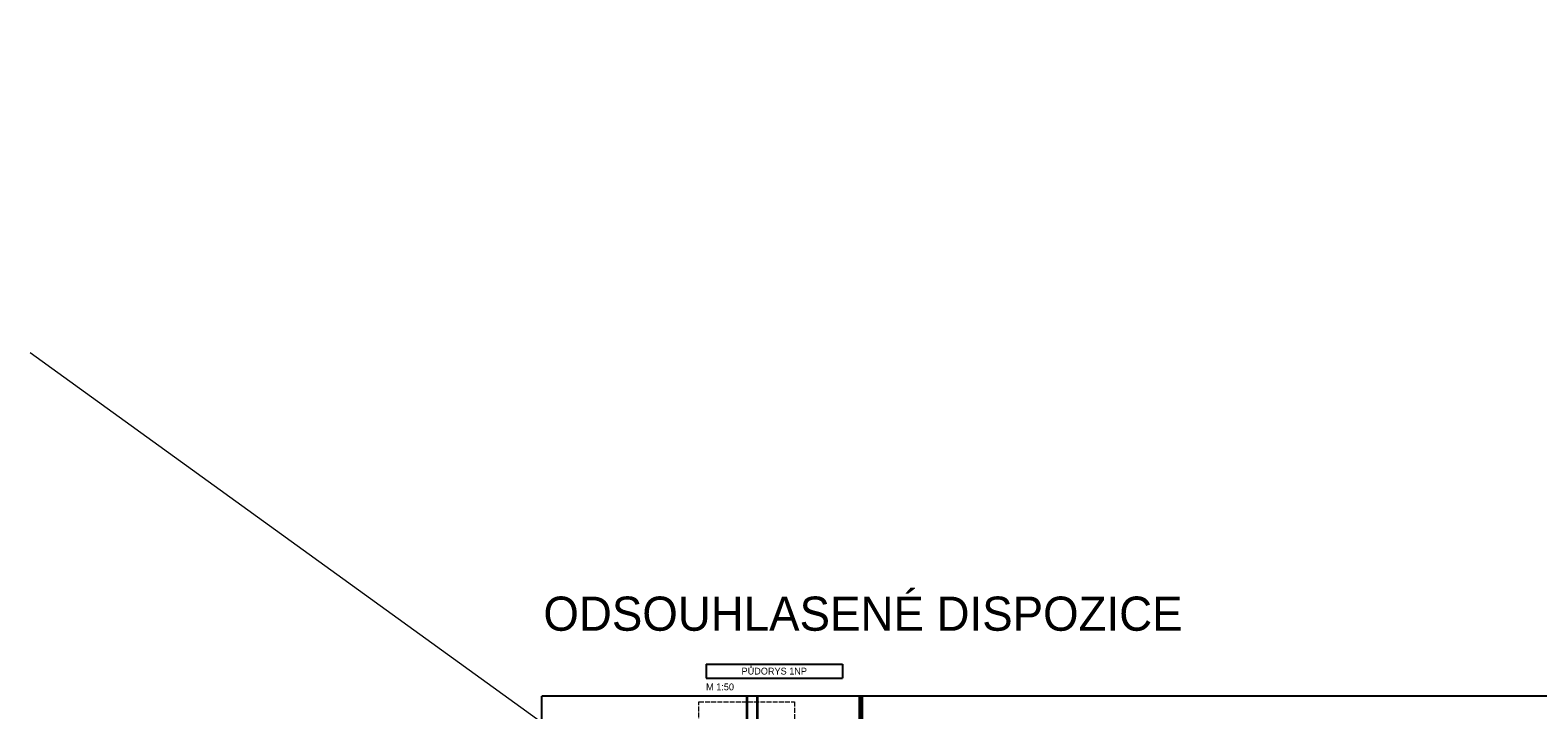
# Model space of a CAD drawing. Header units: millimetres. Extents: x -291499 to 405099, y -171163 to 417446.
# Tile 27 of 256: x -291499 to -247330, y 57364 to 77267. Entities that reach past the tile are written whole.
import ezdxf

# ---------------------------------------------------------------- set-up
doc = ezdxf.new("R2010")
doc.units = ezdxf.units.MM
doc.header["$LTSCALE"] = 12
doc.linetypes.add('ACAD_ISO02W100', pattern=[15, 12, -3])
for name, color, linetype, lineweight in [('koty', 6, 'Continuous', 9), ('text', 6, 'Continuous', 9), ('tlusta', 7, 'Continuous', 15), ('velmi_tlusta', 4, 'Continuous', 35)]:
    doc.layers.add(name, color=color, linetype=linetype, lineweight=lineweight)
doc.layers.add('netisk', color=30, linetype='Continuous', plot=False)
doc.styles.add('laplan N', font='txt')

# ---------------------------------------------------------------- blocks, each defined once
blk = doc.blocks.new('*T60')
at = {"layer": 'text', "color": 0, "lineweight": -2, "transparency": 16777216}
for p, q in [((0, 0), (3995, 0)), ((0, 0), (0, -417)), ((3995, 0), (3995, -417)), ((0, -417), (3995, -417))]:
    blk.add_line(p, q, dxfattribs=at)
at = {"layer": 'text', "transparency": 16777216, "insert": (1997, -208), "char_height": 200, "width": 3844.77, "attachment_point": 5, "style": 'laplan N'}
blk.add_mtext('PŮDORYS 1NP', dxfattribs=at)

msp = doc.modelspace()

# ---------------------------------------------------------------- linework, layer by layer
at = {"layer": 'koty'}
msp.add_line((-291498.9, 67826.3), (-222567.4, 18035.6), dxfattribs=at)
at = {"layer": 'netisk'}
for p in [(-276509.2, 27841.4), (-239583.4, 57762.1)]:
    msp.add_line(p, (-276509.2, 57762.1), dxfattribs=at)
at = {"layer": 'tlusta', "linetype": 'ACAD_ISO02W100'}
msp.add_lwpolyline([(-269104.3, 56237.9), (-271905.6, 56237.9), (-271905.6, 57600.4), (-269104.3, 57600.4)], close=True, dxfattribs=at)
at = {"layer": 'velmi_tlusta'}
for p, q in [((-270505, 57764.9), (-270505, 57069.1)), ((-270205, 57764.9), (-270205, 57069.1)), ((-267205, 57762.1), (-267205, 57069.1)), ((-267135, 57762.1), (-267135, 56875.9))]:
    msp.add_line(p, q, dxfattribs=at)

# ---------------------------------------------------------------- block references
msp.add_blockref('*T60', (-271696.7, 58703.5))

# ---------------------------------------------------------------- texts
at = {"layer": 'netisk', "insert": (-276462.9, 60679.6), "char_height": 1000, "attachment_point": 1, "style": 'laplan N'}
msp.add_mtext_dynamic_manual_height_columns('ODSOUHLASENÉ DISPOZICE', width=25481.676, gutter_width=500, heights=[0], dxfattribs=at)
at = {"layer": 'text', "char_height": 150, "attachment_point": 1, "rotation": 90, "style": 'laplan N'}
for insert in [(-271548.4, 50599.1), (-271494.5, 33373.3)]:
    msp.add_mtext_dynamic_manual_height_columns('\\pi1880.72915;SKLADOVACÍ HALA\\P\\pi2434.22915;(MLÝN)', width=5545.815, gutter_width=500, heights=[0], dxfattribs=dict(at, insert=insert))
at = {"layer": 'text', "insert": (-271697, 58135.5), "char_height": 200, "attachment_point": 1, "style": 'laplan N'}
msp.add_mtext_dynamic_manual_height_columns('M 1:50', width=5545.815, gutter_width=500, heights=[0], dxfattribs=at)

doc.saveas('drawing.dxf')
